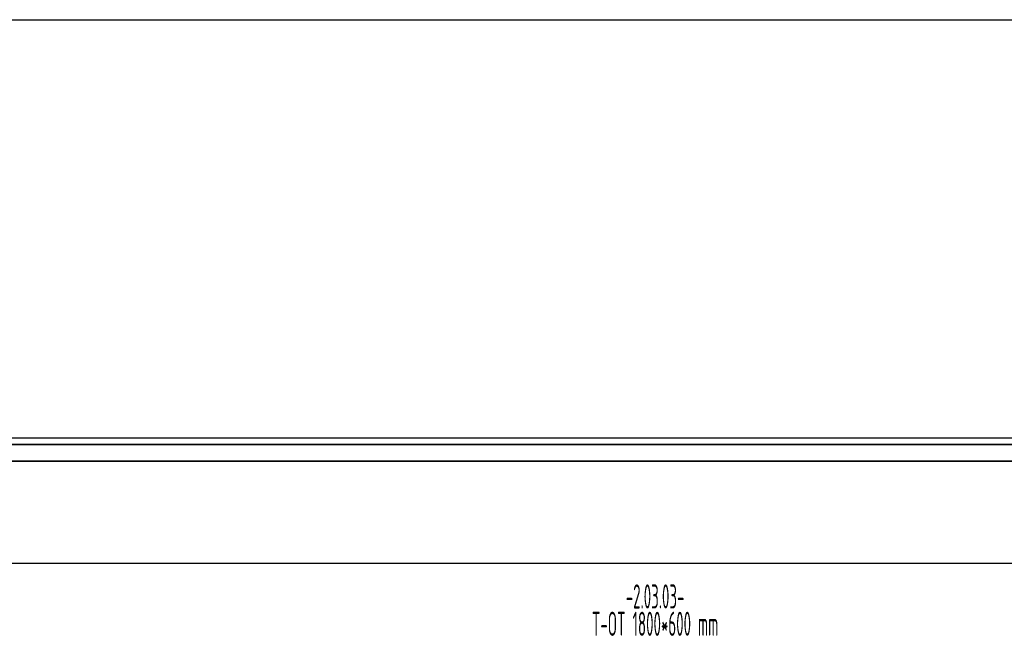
# Model space of a CAD drawing. Header units: millimetres. Extents: x -727 to 69715, y -15705 to 98123.
# Tile 76 of 256: x 18393 to 23492, y -10783 to -7589. Entities that reach past the tile are written whole.
import ezdxf
from ezdxf.enums import TextEntityAlignment as Align

# ---------------------------------------------------------------- set-up
doc = ezdxf.new("R2010")
doc.units = ezdxf.units.MM
doc.linetypes.add('VERDECKT', pattern=[9.525, 6.35, -3.175])
for name, color, linetype, lineweight in [('JS_VYT_POPIS - OBECNĚ', 7, 'Continuous', 5), ('UT_SCHÉMA_PŘÍVOD', 10, 'Continuous', 35), ('UT_SCHÉMA_ZPÁTEČKA', 172, 'VERDECKT', 35)]:
    doc.layers.add(name, color=color, linetype=linetype, lineweight=lineweight)
doc.styles.add('VZT_POPIS', font='isocp.shx', dxfattribs={"width": 0.6, "height": 125})

msp = doc.modelspace()

# ---------------------------------------------------------------- linework, layer by layer
for p, q in [((-727.4, -7589.4), (68024.3, -7589.4)), ((-727.4, -9754.7), (68024.3, -9754.7)), ((-727.4, -10404.7), (68024.3, -10404.7))]:
    msp.add_line(p, q)
at = {"layer": 'UT_SCHÉMA_PŘÍVOD'}
msp.add_line((7258.9, -9875.7), (39959, -9875.7), dxfattribs=at)
at = {"layer": 'UT_SCHÉMA_ZPÁTEČKA', "ltscale": 0.3}
msp.add_line((7358.9, -9788.6), (39850.4, -9788.6), dxfattribs=at)

# ---------------------------------------------------------------- texts
at = {"layer": 'JS_VYT_POPIS - OBECNĚ', "style": 'VZT_POPIS', "width": 0.5}
for s, p in [('-2.03.03-', (21683.8, -10576.3)), ('T-OT 1800*600 mm', (21683.8, -10718))]:
    msp.add_text(s, height=125, dxfattribs=at).set_placement(p, align=Align.MIDDLE_CENTER)

doc.saveas('drawing.dxf')
